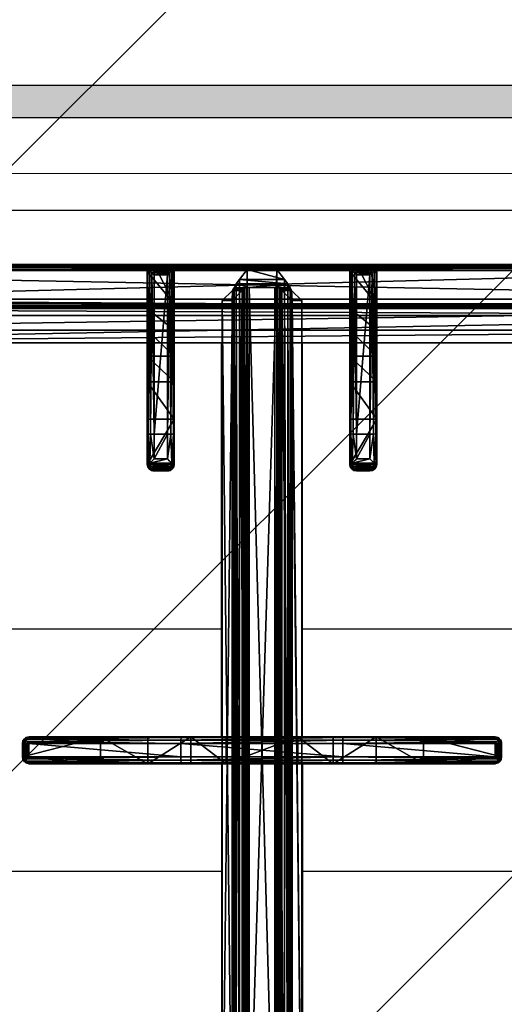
# Model space of a CAD drawing. Header units: millimetres. Extents: x 103872 to 294171, y 5570 to 32737.
# Tile 88 of 117: x 134878 to 135058, y 11759 to 12124. Entities that reach past the tile are written whole.
import ezdxf

# ---------------------------------------------------------------- set-up
doc = ezdxf.new("R2010")
doc.units = ezdxf.units.MM
doc.header["$LTSCALE"] = 2.5
doc.linetypes.add('CONTINUA', pattern=[0])
doc.layers.add('CKD Equipments', color=252, linetype='Continuous', lineweight=0)
doc.layers.add('Dimension', color=40, linetype='Continuous', lineweight=0)
for name, color, linetype in [('IQ_200_3D', 1, 'Continuous'), ('IQ_204_2D', 7, 'CONTINUA'), ('IQ_204_3D', 7, 'Continuous')]:
    doc.layers.add(name, color=color, linetype=linetype)

# ---------------------------------------------------------------- blocks, each defined once
blk = doc.blocks.new('ELECTROLUX-MC7-TOPFYERBRURNERS4')
at = {"layer": 'IQ_200_3D', "color": 8, "invisible_edges": 5}
blk.add_3dface([(800, -80.5, 900), (779.66, -117.26, 900), (779.66, -619.74, 900), (800, -655, 900)], dxfattribs=at)
at = {"layer": 'IQ_204_2D', "color": 8}
for p, q in [((780, -651.5), (780, -85.5)), ((602.5, -279.74), (597.5, -279.74)), ((597.5, -279.74), (597.5, -280.19)), ((602.5, -280.19), (597.5, -280.19)), ((602.5, -280.19), (602.5, -279.74)), ((595, -282.66), (595, -282.24)), ((595, -338.54), (595, -282.66)), ((602.5, -282.09), (597.5, -282.09)), ((597.5, -282.09), (597.5, -338.49)), ((602.5, -338.49), (602.5, -282.09)), ((605, -282.24), (605, -282.66)), ((605, -282.66), (605, -338.54)), ((708.09, -326), (705.96, -326)), ((708.09, -326), (717.24, -326)), ((717.24, -326), (777.53, -326)), ((703.52, -333.5), (703.52, -328.5)), ((703.52, -328.5), (705.63, -328.5)), ((705.63, -328.5), (705.63, -333.5)), ((717.19, -328.5), (707.98, -328.5)), ((707.98, -333.5), (707.98, -328.5)), ((717.19, -328.5), (717.19, -333.5)), ((778, -328.5), (717.19, -328.5)), ((778, -328.5), (778, -333.5)), ((780, -328.5), (780, -333.5)), ((780, -328.5), (780, -333.5)), ((705.63, -333.5), (703.52, -333.5)), ((707.98, -333.5), (717.19, -333.5)), ((717.19, -333.5), (778, -333.5)), ((595, -398.43), (595, -338.54)), ((597.5, -338.49), (597.5, -398.49)), ((602.5, -338.49), (597.5, -338.49)), ((602.5, -398.49), (602.5, -338.49)), ((605, -338.54), (605, -398.43)), ((705.96, -336), (708.09, -336)), ((717.24, -336), (708.09, -336)), ((777.53, -336), (717.24, -336)), ((595, -353.5), (448.98, -353.5)), ((605, -353.5), (751.02, -353.5)), ((595, -383.5), (448.98, -383.5)), ((605, -383.5), (751.02, -383.5)), ((595, -454.31), (595, -398.43)), ((597.5, -398.49), (597.5, -454.88)), ((602.5, -398.49), (597.5, -398.49)), ((602.5, -454.88), (602.5, -398.49)), ((605, -398.43), (605, -454.31)), ((705.96, -401), (708.09, -401)), ((717.24, -401), (708.09, -401)), ((777.53, -401), (717.24, -401)), ((703.52, -403.5), (703.52, -408.5)), ((705.63, -403.5), (703.52, -403.5)), ((705.63, -408.5), (705.63, -403.5)), ((707.98, -403.5), (717.19, -403.5)), ((707.98, -403.5), (707.98, -408.5)), ((717.19, -403.5), (778, -403.5)), ((717.19, -408.5), (717.19, -403.5)), ((778, -408.5), (778, -403.5)), ((780, -408.5), (780, -403.5)), ((780, -408.5), (780, -403.5)), ((703.52, -408.5), (705.63, -408.5)), ((717.19, -408.5), (707.98, -408.5)), ((778, -408.5), (717.19, -408.5)), ((708.09, -411), (705.96, -411)), ((708.09, -411), (717.24, -411)), ((717.24, -411), (777.53, -411)), ((595, -454.73), (595, -454.31)), ((602.5, -454.88), (597.5, -454.88)), ((605, -454.31), (605, -454.73)), ((603.11, -456.68), (596.89, -456.68)), ((602.5, -456.79), (597.5, -456.79)), ((597.5, -456.79), (597.5, -457.24)), ((602.5, -457.24), (597.5, -457.24)), ((602.5, -457.24), (602.5, -456.79))]:
    blk.add_line(p, q, dxfattribs=at)
blk.add_lwpolyline([(751.02, -112.48), (448.98, -112.48), (448.98, -624.52), (751.02, -624.52)], close=True, dxfattribs=at)
for points in [[(555, -353.5), (555, -222.25, -1), (645, -222.25), (645, -353.5)], [(645, -383.5), (645, -512.25, -1), (555, -512.25), (555, -383.5)]]:
    blk.add_lwpolyline(points, format="xyb", dxfattribs=at)
at = {"layer": 'IQ_204_2D', "color": 8, "extrusion": (0, 0, -1)}
for centre, major_axis, ratio, start_param, end_param in [((597.5, -282.24), (0, 2.5), 0.99863, 4.712389, 6.283185), ((597.5, -282.66), (2.5, 0), 0.951091, 3.141593, 4.055957), ((602.5, -282.24), (0, 2.5), 0.99863, 0, 1.570796), ((602.5, -282.66), (-2.5, 0), 0.951091, 2.227228, 3.141593), ((597.5, -338.54), (2.5, 0), 0.02182, 3.141593, 4.712389), ((602.5, -338.54), (2.5, 0), 0.02182, -1.570796, 0), ((597.5, -398.43), (-2.5, 0), 0.02182, 4.712389, 6.283185), ((602.5, -398.43), (-2.5, 0), 0.02182, 3.141593, 4.712389), ((708.09, -403.5), (0, 2.5), 0.84544, -0.894481, 0), ((717.24, -403.5), (0, 2.5), 0.02182, 4.712389, 6.283185), ((777.53, -403.5), (0, 2.5), 0.948965, 0, 0.895145), ((708.09, -403.5), (1.92, 1.92), 0.8391, 4.014257, 4.690572), ((708.09, -403.5), (-2.5, 2.5), 0.02182, 4.734206, 5.410521), ((708.09, -408.5), (-1.92, 1.92), 0.8391, 4.734206, 5.410521), ((708.09, -408.5), (2.5, 2.5), 0.02182, 4.014257, 4.690572), ((717.24, -408.5), (0, 2.5), 0.02182, 3.141593, 4.712389), ((708.09, -408.5), (0, 2.5), 0.84544, 3.141593, 4.036074), ((777.53, -408.5), (0, 2.5), 0.948965, 2.246448, 3.141593), ((597.5, -454.31), (2.5, 0), 0.951091, 2.227228, 3.141593), ((597.5, -454.73), (0, 2.5), 0.99863, 3.141593, 4.712389), ((602.5, -454.73), (0, 2.5), 0.99863, 1.570796, 3.141593), ((602.5, -454.31), (-2.5, 0), 0.951091, 3.141593, 4.055957), ((597.5, -453.34), (0, 3.44), 0.725954, 3.141593, 3.386992), ((602.5, -453.34), (0, 3.44), 0.725954, 2.896194, 3.141593)]:
    blk.add_ellipse(centre, major_axis=major_axis, ratio=ratio, start_param=start_param, end_param=end_param, dxfattribs=at)
at = {"layer": 'IQ_204_2D', "color": 8}
for centre, major_axis, ratio, start_param, end_param in [((708.09, -328.5), (1.92, 1.92), 0.8391, 1.592613, 2.268928), ((708.09, -328.5), (0, 2.5), 0.84544, 0, 0.894481), ((708.09, -328.5), (-2.5, 2.5), 0.02182, 0.872665, 1.54898), ((717.24, -328.5), (0, 2.5), 0.02182, 0, 1.570796), ((777.53, -328.5), (0, 2.5), 0.948965, -0.895145, 0), ((708.09, -333.5), (-1.92, 1.92), 0.8391, 0.872665, 1.54898), ((708.09, -333.5), (2.5, 2.5), 0.02182, 1.592613, 2.268928), ((708.09, -333.5), (0, 2.5), 0.84544, 2.247111, 3.141593), ((717.24, -333.5), (0, 2.5), 0.02182, 1.570796, 3.141593), ((777.53, -333.5), (0, 2.5), 0.948965, 3.141593, 4.036737)]:
    blk.add_ellipse(centre, major_axis=major_axis, ratio=ratio, start_param=start_param, end_param=end_param, dxfattribs=at)
for points, knots in [([(597.5, -280.19), (597.36, -280.19), (597.21, -280.21), (596.91, -280.28), (596.75, -280.33), (596.38, -280.49), (596.17, -280.62), (595.97, -280.77)], [0, 0, 0, 0, 0.576945, 0.576945, 1.153889, 1.153889, 2.012527, 2.012527, 2.012527, 2.012527]), ([(595.97, -280.77), (596.08, -280.86), (596.19, -280.96), (596.41, -281.14), (596.52, -281.23), (596.74, -281.42), (596.85, -281.52), (597.06, -281.7), (597.16, -281.8), (597.3, -281.92), (597.35, -281.96), (597.41, -282.01), (597.43, -282.03), (597.45, -282.05), (597.46, -282.06), (597.48, -282.08), (597.48, -282.08), (597.49, -282.08), (597.49, -282.09), (597.49, -282.09), (597.49, -282.09), (597.5, -282.09), (597.5, -282.09), (597.5, -282.09), (597.5, -282.09), (597.5, -282.09), (597.5, -282.09), (597.5, -282.09)], [5.918216, 5.918216, 5.918216, 5.918216, 6.381677, 6.381677, 6.833246, 6.833246, 7.284815, 7.284815, 7.736384, 7.736384, 7.962168, 7.962168, 8.07506, 8.07506, 8.131506, 8.131506, 8.159729, 8.159729, 8.173841, 8.173841, 8.180897, 8.180897, 8.184425, 8.184425, 8.186189, 8.186189, 8.187953, 8.187953, 8.187953, 8.187953]), ([(604.03, -280.77), (603.83, -280.62), (603.62, -280.49), (603.25, -280.33), (603.09, -280.28), (602.79, -280.21), (602.64, -280.19), (602.5, -280.19)], [11.914764, 11.914764, 11.914764, 11.914764, 12.773402, 12.773402, 13.350347, 13.350347, 13.927292, 13.927292, 13.927292, 13.927292]), ([(602.5, -282.09), (602.5, -282.09), (602.5, -282.09), (602.5, -282.09), (602.5, -282.09), (602.5, -282.09), (602.5, -282.09), (602.51, -282.09), (602.51, -282.09), (602.51, -282.09), (602.51, -282.08), (602.52, -282.08), (602.52, -282.08), (602.54, -282.06), (602.55, -282.05), (602.57, -282.03), (602.59, -282.01), (602.65, -281.96), (602.7, -281.92), (602.84, -281.8), (602.94, -281.7), (603.15, -281.52), (603.26, -281.42), (603.48, -281.23), (603.59, -281.14), (603.81, -280.96), (603.92, -280.86), (604.03, -280.77)], [8.188469, 8.188469, 8.188469, 8.188469, 8.190233, 8.190233, 8.191997, 8.191997, 8.195525, 8.195525, 8.202581, 8.202581, 8.216692, 8.216692, 8.244915, 8.244915, 8.301361, 8.301361, 8.414254, 8.414254, 8.640038, 8.640038, 9.091607, 9.091607, 9.543176, 9.543176, 9.994745, 9.994745, 10.458205, 10.458205, 10.458205, 10.458205]), ([(705.96, -326), (705.81, -326), (705.65, -326.01), (705.34, -326.08), (705.18, -326.13), (704.88, -326.25), (704.74, -326.33), (704.47, -326.52), (704.35, -326.62), (704.13, -326.84), (704.03, -326.97), (703.85, -327.24), (703.77, -327.39), (703.65, -327.7), (703.6, -327.86), (703.54, -328.18), (703.52, -328.34), (703.52, -328.5)], [3.776921, 3.776921, 3.776921, 3.776921, 4.248957, 4.248957, 4.720993, 4.720993, 5.193029, 5.193029, 5.665065, 5.665065, 6.135831, 6.135831, 6.606596, 6.606596, 7.077361, 7.077361, 7.548126, 7.548126, 7.548126, 7.548126]), ([(779.38, -326.94), (779.21, -327.14), (779.01, -327.37), (778.67, -327.75), (778.53, -327.9), (778.26, -328.21), (778.13, -328.36), (778, -328.5)], [11.858599, 11.858599, 11.858599, 11.858599, 12.773425, 12.773425, 13.35037, 13.35037, 13.927314, 13.927314, 13.927314, 13.927314]), ([(780, -328.5), (779.99, -328.36), (779.97, -328.21), (779.91, -327.9), (779.86, -327.75), (779.69, -327.37), (779.55, -327.14), (779.38, -326.94)], [0, 0, 0, 0, 0.576945, 0.576945, 1.153889, 1.153889, 2.068716, 2.068716, 2.068716, 2.068716]), ([(703.52, -333.5), (703.52, -333.66), (703.54, -333.82), (703.6, -334.14), (703.65, -334.3), (703.77, -334.61), (703.85, -334.76), (704.03, -335.03), (704.13, -335.16), (704.35, -335.38), (704.47, -335.48), (704.74, -335.67), (704.88, -335.75), (705.18, -335.87), (705.34, -335.92), (705.65, -335.98), (705.81, -336), (705.96, -336)], [15.096253, 15.096253, 15.096253, 15.096253, 15.567018, 15.567018, 16.037783, 16.037783, 16.508548, 16.508548, 16.979314, 16.979314, 17.45135, 17.45135, 17.923386, 17.923386, 18.395422, 18.395422, 18.867458, 18.867458, 18.867458, 18.867458]), ([(778, -333.5), (778.13, -333.64), (778.26, -333.79), (778.53, -334.09), (778.67, -334.25), (779.01, -334.63), (779.21, -334.86), (779.38, -335.06)], [0, 0, 0, 0, 0.576945, 0.576945, 1.153889, 1.153889, 2.068716, 2.068716, 2.068716, 2.068716]), ([(779.38, -335.06), (779.55, -334.86), (779.69, -334.63), (779.86, -334.25), (779.91, -334.09), (779.97, -333.79), (779.99, -333.64), (780, -333.5)], [11.858599, 11.858599, 11.858599, 11.858599, 12.773425, 12.773425, 13.35037, 13.35037, 13.927314, 13.927314, 13.927314, 13.927314]), ([(703.52, -403.5), (703.52, -403.34), (703.54, -403.18), (703.6, -402.86), (703.65, -402.7), (703.77, -402.39), (703.85, -402.24), (704.03, -401.97), (704.13, -401.84), (704.35, -401.62), (704.47, -401.52), (704.74, -401.33), (704.88, -401.25), (705.18, -401.13), (705.34, -401.08), (705.65, -401.02), (705.81, -401), (705.96, -401)], [15.096253, 15.096253, 15.096253, 15.096253, 15.567018, 15.567018, 16.037783, 16.037783, 16.508548, 16.508548, 16.979314, 16.979314, 17.45135, 17.45135, 17.923386, 17.923386, 18.395422, 18.395422, 18.867458, 18.867458, 18.867458, 18.867458]), ([(778, -403.5), (778.13, -403.36), (778.26, -403.21), (778.53, -402.91), (778.67, -402.75), (779.01, -402.37), (779.21, -402.14), (779.38, -401.94)], [0, 0, 0, 0, 0.576945, 0.576945, 1.153889, 1.153889, 2.068716, 2.068716, 2.068716, 2.068716]), ([(779.38, -401.94), (779.55, -402.14), (779.69, -402.37), (779.86, -402.75), (779.91, -402.91), (779.97, -403.21), (779.99, -403.36), (780, -403.5)], [11.858599, 11.858599, 11.858599, 11.858599, 12.773425, 12.773425, 13.35037, 13.35037, 13.927314, 13.927314, 13.927314, 13.927314]), ([(705.96, -411), (705.81, -411), (705.65, -410.99), (705.34, -410.92), (705.18, -410.87), (704.88, -410.75), (704.74, -410.67), (704.47, -410.48), (704.35, -410.38), (704.13, -410.16), (704.03, -410.03), (703.85, -409.76), (703.77, -409.61), (703.65, -409.3), (703.6, -409.14), (703.54, -408.82), (703.52, -408.66), (703.52, -408.5)], [3.776921, 3.776921, 3.776921, 3.776921, 4.248957, 4.248957, 4.720993, 4.720993, 5.193029, 5.193029, 5.665065, 5.665065, 6.135831, 6.135831, 6.606596, 6.606596, 7.077361, 7.077361, 7.548126, 7.548126, 7.548126, 7.548126]), ([(779.38, -410.06), (779.21, -409.86), (779.01, -409.63), (778.67, -409.25), (778.53, -409.09), (778.26, -408.79), (778.13, -408.64), (778, -408.5)], [11.858599, 11.858599, 11.858599, 11.858599, 12.773425, 12.773425, 13.35037, 13.35037, 13.927314, 13.927314, 13.927314, 13.927314]), ([(780, -408.5), (779.99, -408.64), (779.97, -408.79), (779.91, -409.09), (779.86, -409.25), (779.69, -409.63), (779.55, -409.86), (779.38, -410.06)], [0, 0, 0, 0, 0.576945, 0.576945, 1.153889, 1.153889, 2.068716, 2.068716, 2.068716, 2.068716]), ([(597.5, -454.88), (597.5, -454.88), (597.5, -454.88), (597.5, -454.88), (597.5, -454.88), (597.5, -454.88), (597.5, -454.88), (597.49, -454.88), (597.49, -454.88), (597.49, -454.88), (597.49, -454.89), (597.48, -454.89), (597.48, -454.9), (597.46, -454.91), (597.45, -454.92), (597.43, -454.94), (597.41, -454.96), (597.35, -455.01), (597.3, -455.05), (597.16, -455.18), (597.06, -455.27), (596.85, -455.45), (596.74, -455.55), (596.52, -455.74), (596.41, -455.84), (596.19, -456.02), (596.08, -456.11), (595.97, -456.2)], [8.187953, 8.187953, 8.187953, 8.187953, 8.189716, 8.189716, 8.19148, 8.19148, 8.195008, 8.195008, 8.202064, 8.202064, 8.216176, 8.216176, 8.244399, 8.244399, 8.300845, 8.300845, 8.413737, 8.413737, 8.639521, 8.639521, 9.09109, 9.09109, 9.542659, 9.542659, 9.994228, 9.994228, 10.457689, 10.457689, 10.457689, 10.457689]), ([(595.97, -456.2), (596.17, -456.35), (596.38, -456.48), (596.7, -456.62), (596.8, -456.65), (596.89, -456.68)], [11.914787, 11.914787, 11.914787, 11.914787, 12.773425, 12.773425, 13.14212, 13.14212, 13.14212, 13.14212]), ([(604.03, -456.2), (603.92, -456.11), (603.81, -456.02), (603.59, -455.84), (603.48, -455.74), (603.26, -455.55), (603.15, -455.45), (602.94, -455.27), (602.84, -455.18), (602.7, -455.05), (602.65, -455.01), (602.59, -454.96), (602.57, -454.94), (602.55, -454.92), (602.54, -454.91), (602.52, -454.9), (602.52, -454.89), (602.51, -454.89), (602.51, -454.88), (602.51, -454.88), (602.51, -454.88), (602.5, -454.88), (602.5, -454.88), (602.5, -454.88), (602.5, -454.88), (602.5, -454.88), (602.5, -454.88), (602.5, -454.88)], [5.918733, 5.918733, 5.918733, 5.918733, 6.382193, 6.382193, 6.833762, 6.833762, 7.285331, 7.285331, 7.7369, 7.7369, 7.962685, 7.962685, 8.075577, 8.075577, 8.132023, 8.132023, 8.160246, 8.160246, 8.174358, 8.174358, 8.181413, 8.181413, 8.184941, 8.184941, 8.186705, 8.186705, 8.188469, 8.188469, 8.188469, 8.188469]), ([(603.11, -456.68), (603.2, -456.65), (603.3, -456.62), (603.62, -456.48), (603.83, -456.35), (604.03, -456.2)], [0.785194, 0.785194, 0.785194, 0.785194, 1.153889, 1.153889, 2.012527, 2.012527, 2.012527, 2.012527])]:
    blk.add_open_spline(points, degree=3, knots=knots, dxfattribs=at)
at = {"layer": 'IQ_204_3D', "color": 8}
mesh = blk.add_polyface(dxfattribs=at)
corners = [(779.78, -85.71, 904.1), (780, -85.5, 900), (779.52, -84.72, 904.14), (779.73, -84.5, 900), (778, -83.5, 900), (778.78, -83.98, 904.14), (779, -83.77, 900), (777.79, -83.72, 904.1), (779.48, -85.71, 905.06), (779.29, -84.85, 905), (778.65, -85.21, 905.73), (778.76, -85.71, 905.75), (778.65, -84.21, 905), (777.79, -84.02, 905.06), (778.29, -84.85, 905.73), (777.79, -84.74, 905.75), (777.79, -85.71, 906), (422.21, -85.71, 906), (422.21, -84.74, 905.75), (422.21, -84.02, 905.06), (422.21, -83.72, 904.1), (422, -83.5, 900), (765.45, -638.95, 900), (422, -653.5, 900), (434.55, -638.95, 900), (765.45, -98.05, 900), (780, -651.5, 900), (434.55, -98.05, 900), (420, -85.5, 900), (421, -83.77, 900), (779.73, -652.5, 900), (779, -653.23, 900), (778, -653.5, 900), (420, -651.5, 900), (420.27, -652.5, 900), (421, -653.23, 900), (420.27, -84.5, 900), (421.22, -83.98, 904.14), (420.48, -84.72, 904.14), (420.22, -85.71, 904.1), (421.35, -84.21, 905), (421.71, -84.85, 905.73), (420.71, -84.85, 905), (420.52, -85.71, 905.06), (421.35, -85.21, 905.73), (421.24, -85.71, 905.75), (422.21, -651.29, 906), (421.24, -651.29, 905.75), (420.52, -651.29, 905.06), (420.22, -651.29, 904.1), (420.48, -652.28, 904.14), (421.22, -653.02, 904.14), (422.21, -653.28, 904.1), (420.71, -652.15, 905), (421.35, -651.79, 905.73), (421.35, -652.79, 905), (422.21, -652.98, 905.06), (421.71, -652.15, 905.73), (422.21, -652.26, 905.75), (435.55, -637.95, 899.73), (435.55, -99.05, 899.73), (436.28, -99.78, 899), (436.28, -637.22, 899), (438.88, -634.62, 902.5), (438.88, -102.38, 902.5), (436.31, -637.19, 905.06), (436.31, -99.81, 905.06), (432.81, -96.31, 906), (432.81, -640.69, 906), (448.98, -624.52, 885), (448.98, -112.48, 885), (444.36, -107.86, 885), (444.36, -629.14, 885), (777.79, -653.28, 904.1), (777.79, -652.98, 905.06), (777.79, -651.29, 906), (777.79, -652.26, 905.75), (763.72, -637.22, 899), (764.45, -637.95, 899.73), (764.45, -99.05, 899.73), (763.72, -99.78, 899), (767.19, -640.69, 906), (767.19, -96.31, 906), (778.78, -653.02, 904.14), (779.52, -652.28, 904.14), (779.78, -651.29, 904.1), (778.65, -652.79, 905), (778.29, -652.15, 905.73), (779.29, -652.15, 905), (779.48, -651.29, 905.06), (778.65, -651.79, 905.73), (778.76, -651.29, 905.75), (761.12, -634.62, 902.5), (751.02, -624.52, 885), (763.69, -637.19, 905.06), (755.64, -629.14, 885), (755.64, -107.86, 885), (751.02, -112.48, 885), (761.12, -102.38, 902.5), (763.69, -99.81, 905.06)]
mesh.append_faces([[corners[k] for k in face] for face in [(16, 10, 14), (17, 41, 44), (46, 54, 57), (75, 87, 90)]], dxfattribs={"color": 8})
mesh.append_faces([[corners[k] for k in face] for face in [(4, 5, 6), (8, 10, 11), (16, 11, 10), (15, 16, 14), (7, 19, 13), (13, 18, 15), (28, 38, 36), (19, 41, 18), (17, 18, 41), (45, 17, 44), (39, 48, 43), (43, 47, 45), (23, 51, 35), (48, 54, 47), (46, 47, 54), (58, 46, 57), (52, 74, 56), (76, 56, 74), (26, 84, 30), (74, 87, 76), (85, 88, 84), (88, 87, 86), (75, 76, 87), (91, 75, 90), (85, 8, 89), (11, 89, 8)]], dxfattribs={"vtx0": -1, "color": 8})
mesh.append_faces([[corners[k] for k in face] for face in [(16, 15, 17), (22, 23, 24), (25, 26, 22), (27, 21, 25), (21, 28, 29), (6, 1, 4), (4, 25, 21), (24, 28, 27), (35, 33, 23), (26, 25, 1), (23, 22, 32), (17, 45, 46), (75, 81, 46), (81, 16, 82), (46, 67, 17), (17, 82, 16), (93, 72, 69), (72, 93, 95), (70, 71, 97), (97, 95, 93)]], dxfattribs={"vtx0": -1, "vtx1": -1, "color": 8})
mesh.append_faces([[corners[k] for k in face] for face in [(21, 27, 28), (4, 1, 25), (26, 32, 22), (24, 23, 33)]], dxfattribs={"vtx0": -1, "vtx1": -1, "vtx2": -1, "color": 8})
mesh.append_faces([[corners[k] for k in face] for face in [(17, 15, 18), (24, 33, 28), (46, 45, 47), (75, 58, 76), (16, 91, 11)]], dxfattribs={"vtx0": -1, "vtx2": -1, "color": 8})
mesh.append_faces([[corners[k] for k in face] for face in [(0, 1, 2), (5, 2, 6), (8, 0, 9), (5, 12, 2), (5, 7, 12), (12, 13, 14), (12, 14, 9), (2, 9, 0), (10, 9, 14), (19, 18, 13), (4, 21, 7), (30, 31, 26), (34, 33, 35), (20, 21, 37), (38, 37, 36), (19, 20, 40), (38, 42, 37), (38, 39, 42), (42, 43, 44), (42, 44, 40), (37, 40, 20), (41, 40, 44), (48, 47, 43), (28, 33, 39), (49, 33, 50), (51, 50, 35), (48, 49, 53), (51, 55, 50), (51, 52, 55), (55, 56, 57), (55, 57, 53), (50, 53, 49), (54, 53, 57), (24, 27, 59), (61, 62, 60), (63, 64, 65), (67, 68, 66), (69, 70, 63), (61, 71, 62), (73, 74, 52), (58, 56, 76), (32, 73, 23), (62, 77, 59), (22, 24, 78), (27, 25, 60), (80, 61, 79), (73, 32, 83), (84, 83, 30), (74, 73, 86), (88, 89, 90), (88, 86, 84), (83, 84, 86), (92, 93, 63), (68, 81, 65), (92, 63, 94), (72, 95, 62), (95, 96, 77), (98, 97, 92), (81, 82, 94), (98, 92, 99), (77, 80, 78), (25, 22, 79), (0, 8, 85), (91, 89, 11), (80, 96, 61), (70, 97, 64), (64, 98, 66), (82, 67, 99), (1, 0, 26)]], dxfattribs={"vtx1": -1, "color": 8})
mesh.append_faces([[corners[k] for k in face] for face in [(31, 32, 26), (75, 46, 58), (75, 16, 81), (81, 68, 46), (68, 67, 46), (67, 82, 17), (70, 69, 71), (72, 71, 69), (71, 96, 97), (96, 95, 97), (16, 75, 91)]], dxfattribs={"vtx1": -1, "vtx2": -1, "color": 8})
mesh.append_faces([[corners[k] for k in face] for face in [(1, 3, 2), (4, 7, 5), (2, 3, 6), (8, 9, 10), (7, 13, 12), (12, 9, 2), (13, 15, 14), (7, 20, 19), (21, 20, 7), (6, 3, 1), (28, 36, 29), (21, 29, 37), (28, 39, 38), (37, 29, 36), (19, 40, 41), (39, 43, 42), (42, 40, 37), (43, 45, 44), (39, 49, 48), (33, 49, 39), (33, 34, 50), (23, 52, 51), (50, 34, 35), (48, 53, 54), (52, 56, 55), (55, 53, 50), (56, 58, 57), (27, 60, 59), (62, 59, 60), (64, 66, 65), (68, 65, 66), (70, 64, 63), (71, 72, 62), (73, 52, 23), (77, 78, 59), (24, 59, 78), (25, 79, 60), (61, 60, 79), (32, 31, 83), (26, 85, 84), (83, 31, 30), (74, 86, 87), (73, 83, 86), (85, 89, 88), (88, 90, 87), (89, 91, 90), (93, 69, 63), (81, 94, 65), (63, 65, 94), (95, 77, 62), (96, 80, 77), (97, 93, 92), (82, 99, 94), (92, 94, 99), (80, 79, 78), (22, 78, 79), (96, 71, 61), (97, 98, 64), (98, 99, 66), (67, 66, 99), (0, 85, 26)]], dxfattribs={"vtx2": -1, "color": 8})
mesh = blk.add_polyface(dxfattribs=at)
corners = [(595, -454.73, 922), (595.33, -455.98, 922), (595, -454.31, 930.01), (596.25, -456.9, 922), (595.97, -456.2, 931.91), (596.89, -456.68, 931.13), (597.5, -456.79, 930.59), (597.35, -456.78, 930.62), (597.5, -457.24, 922), (597.19, -456.76, 930.72), (595.26, -455.36, 931.06), (602.5, -456.79, 930.59), (602.5, -457.24, 922), (595, -428.3, 922), (605, -428.3, 922), (604.67, -455.98, 922), (603.75, -456.9, 922), (605, -454.73, 922), (595, -398.43, 932.5), (595, -338.54, 932.5), (595, -326.18, 919.39), (595, -308.67, 922), (595, -282.24, 922), (595, -282.66, 930.01), (595, -342.16, 911.79), (595, -394.81, 911.79), (595, -355.23, 899.85), (595, -381.74, 899.85), (595, -410.79, 919.39), (596.72, -280.35, 931.28), (596.25, -280.07, 922), (595.97, -280.77, 931.91), (597.5, -280.19, 930.59), (597.5, -279.74, 922), (595.33, -280.99, 922), (595.26, -281.61, 931.06), (595.33, -338.51, 933.75), (596.25, -338.49, 934.67), (596.79, -281.47, 932.35), (597.49, -282.09, 932.48), (597.5, -338.49, 935), (597.47, -282.07, 932.48), (597.43, -282.03, 932.48), (597.35, -281.97, 932.47), (597.18, -281.81, 932.45), (602.5, -279.74, 922), (605, -308.67, 922), (605, -282.24, 922), (604.67, -280.99, 922), (603.75, -280.07, 922), (595.33, -398.46, 933.75), (597.5, -398.49, 935), (596.25, -398.48, 934.67), (596.79, -455.5, 932.35), (597.18, -455.16, 932.45), (597.35, -455.01, 932.47), (597.43, -454.94, 932.48), (597.47, -454.9, 932.48), (597.5, -454.88, 932.48), (602.51, -282.09, 932.48), (602.5, -338.49, 935), (602.5, -398.49, 935), (602.51, -454.88, 932.48), (604.03, -456.2, 931.91), (603.11, -456.68, 931.13), (603.21, -455.5, 932.35), (602.82, -455.16, 932.45), (602.65, -455.01, 932.47), (602.57, -454.94, 932.48), (602.53, -454.91, 932.48), (602.65, -456.78, 930.62), (602.81, -456.76, 930.72), (604.74, -455.36, 931.06), (605, -454.31, 930.01), (604.67, -398.46, 933.75), (605, -398.43, 932.5), (603.75, -398.48, 934.67), (605, -394.81, 911.79), (605, -326.18, 919.39), (605, -410.79, 919.39), (605, -342.16, 911.79), (605, -355.23, 899.85), (605, -381.74, 899.85), (605, -338.54, 932.5), (605, -282.66, 930.01), (604.03, -280.77, 931.91), (603.28, -280.35, 931.28), (602.5, -280.19, 930.59), (604.74, -281.61, 931.06), (604.67, -338.51, 933.75), (603.21, -281.47, 932.35), (603.75, -338.49, 934.67), (602.82, -281.81, 932.45), (602.65, -281.97, 932.47), (602.57, -282.03, 932.48), (602.53, -282.07, 932.48)]
mesh.append_faces([[corners[k] for k in face] for face in [(3, 4, 1), (4, 3, 5), (4, 10, 1), (29, 30, 31), (32, 33, 29), (33, 30, 29), (30, 34, 31), (31, 34, 35), (35, 36, 31), (31, 37, 38), (53, 52, 4), (4, 50, 10), (64, 16, 63), (72, 63, 15), (15, 63, 16), (72, 74, 63), (63, 76, 65), (49, 85, 48), (85, 49, 86), (87, 86, 45), (45, 86, 49), (85, 88, 48), (90, 91, 85), (85, 89, 88)]], dxfattribs={"color": 8})
mesh.append_faces([[corners[k] for k in face] for face in [(8, 5, 3), (22, 35, 34), (36, 37, 31), (52, 50, 4), (5, 63, 4), (17, 72, 15), (74, 76, 63), (91, 89, 85)]], dxfattribs={"vtx0": -1, "color": 8})
mesh.append_faces([[corners[k] for k in face] for face in [(6, 8, 11), (3, 0, 8), (8, 14, 12), (17, 12, 14), (19, 20, 18), (20, 19, 21), (23, 21, 19), (24, 25, 20), (13, 18, 28), (45, 46, 33), (46, 45, 47), (49, 47, 45), (18, 50, 19), (37, 36, 52), (64, 9, 71), (73, 14, 75), (77, 78, 79), (78, 77, 80), (82, 80, 77), (46, 83, 78), (83, 89, 75), (76, 74, 91), (43, 93, 44)]], dxfattribs={"vtx0": -1, "vtx1": -1, "color": 8})
mesh.append_faces([[corners[k] for k in face] for face in [(20, 28, 18), (39, 41, 40), (41, 42, 40), (42, 43, 40), (55, 56, 51), (56, 57, 51), (57, 58, 51), (39, 40, 59), (40, 60, 59), (51, 58, 61), (58, 62, 61), (68, 56, 67), (56, 68, 57), (62, 57, 69), (57, 62, 58), (69, 57, 68), (56, 55, 67), (11, 71, 9), (62, 69, 61), (69, 68, 61), (68, 67, 61), (75, 79, 78), (93, 94, 60), (94, 95, 60), (95, 59, 60), (93, 43, 94), (41, 95, 42), (95, 41, 59), (39, 59, 41), (95, 94, 42), (42, 94, 43)]], dxfattribs={"vtx0": -1, "vtx1": -1, "vtx2": -1, "color": 8})
mesh.append_faces([[corners[k] for k in face] for face in [(19, 36, 35), (40, 38, 37), (19, 50, 36), (51, 37, 52), (52, 36, 50), (18, 10, 50), (51, 61, 60), (75, 74, 72), (61, 65, 76), (83, 88, 89), (75, 89, 74), (60, 76, 91), (91, 74, 89)]], dxfattribs={"vtx0": -1, "vtx2": -1, "color": 8})
mesh.append_faces([[corners[k] for k in face] for face in [(0, 1, 2), (9, 5, 8), (10, 2, 1), (15, 16, 17), (0, 2, 13), (22, 21, 23), (26, 27, 24), (23, 35, 22), (23, 19, 35), (44, 38, 40), (34, 30, 22), (48, 47, 49), (2, 10, 18), (54, 55, 51), (63, 65, 4), (66, 54, 65), (66, 67, 54), (53, 4, 65), (5, 9, 64), (7, 6, 9), (70, 71, 11), (71, 12, 64), (71, 70, 12), (73, 75, 72), (66, 65, 61), (17, 14, 73), (81, 80, 82), (47, 84, 46), (47, 48, 84), (88, 84, 48), (84, 88, 83), (92, 93, 60), (32, 29, 87), (31, 85, 29), (85, 31, 90), (92, 90, 44), (86, 87, 29), (33, 32, 45), (21, 46, 20), (81, 26, 80), (24, 20, 80), (81, 82, 26), (27, 82, 25), (14, 13, 79), (28, 25, 79)]], dxfattribs={"vtx1": -1, "color": 8})
mesh.append_faces([[corners[k] for k in face] for face in [(6, 7, 8), (8, 12, 11), (0, 13, 8), (13, 14, 8), (16, 12, 17), (2, 18, 13), (27, 25, 24), (25, 28, 20), (30, 33, 22), (46, 21, 33), (21, 22, 33), (51, 40, 37), (52, 53, 51), (40, 51, 60), (55, 54, 67), (6, 11, 9), (70, 11, 12), (84, 83, 46), (83, 75, 78), (14, 79, 75), (91, 90, 60), (60, 61, 76)]], dxfattribs={"vtx1": -1, "vtx2": -1, "color": 8})
mesh.append_faces([[corners[k] for k in face] for face in [(7, 9, 8), (3, 1, 0), (43, 44, 40), (53, 54, 51), (5, 64, 63), (54, 53, 65), (12, 16, 64), (17, 73, 72), (67, 66, 61), (90, 92, 60), (31, 38, 90), (93, 92, 44), (85, 86, 29), (90, 38, 44), (32, 87, 45), (46, 78, 20), (26, 24, 80), (20, 78, 80), (82, 27, 26), (82, 77, 25), (13, 28, 79), (25, 77, 79)]], dxfattribs={"vtx2": -1, "color": 8})
mesh = blk.add_polyface(dxfattribs=at)
corners = [(707.98, -333.5, 934.6), (706.44, -326.93, 933.98), (706.44, -335.06, 933.98), (707.98, -328.5, 934.6), (705.63, -328.5, 932.53), (705.63, -333.5, 932.53), (703.71, -334.46, 920.55), (703.52, -333.5, 920.59), (704.24, -335.27, 920.43), (707.18, -335.75, 933.14), (705.96, -336, 920), (708.09, -336, 932.1), (705.03, -335.81, 920.24), (703.52, -328.5, 920.59), (703.71, -327.54, 920.55), (707.18, -326.25, 933.14), (704.24, -326.73, 920.43), (705.03, -326.19, 920.24), (705.96, -326, 920), (708.09, -326, 932.1), (717.24, -336, 932.5), (722.73, -336, 912.68), (775.79, -336, 932.5), (746.02, -336, 885), (763.72, -336, 899), (736.51, -336, 900.63), (755.64, -336, 885), (764.17, -336, 899.53), (764.77, -336, 899.88), (777.5, -336, 900), (765.45, -336, 900), (722.73, -326, 912.68), (746.02, -326, 885), (736.51, -326, 900.63), (717.24, -326, 932.5), (777.5, -326, 900), (765.45, -326, 900), (775.79, -326, 932.5), (764.77, -326, 899.88), (764.17, -326, 899.53), (755.64, -326, 885), (763.72, -326, 899), (778.27, -328.5, 933.1), (780, -328.5, 900), (778.1, -327.7, 933.81), (778.75, -326.33, 900), (777.64, -326.94, 934.45), (779.66, -327.25, 900), (776.82, -326.25, 933.58), (780, -333.5, 900), (778.27, -333.5, 933.1), (779.66, -334.75, 900), (778.75, -335.66, 900), (717.19, -327.25, 934.67), (717.19, -328.5, 935), (717.21, -326.33, 933.75), (776.98, -327.7, 934.87), (776.27, -328.5, 935), (717.19, -333.5, 935), (776.27, -333.5, 935), (777.64, -335.06, 934.45), (776.98, -334.3, 934.87), (778.1, -334.3, 933.81), (776.82, -335.75, 933.58), (717.21, -335.66, 933.75), (717.19, -334.75, 934.67)]
mesh.append_faces([[corners[k] for k in face] for face in [(5, 6, 2), (5, 7, 6), (6, 8, 2), (13, 4, 14), (16, 14, 1), (1, 14, 4), (42, 43, 44), (45, 46, 47), (46, 45, 48), (46, 44, 47), (44, 43, 47), (1, 55, 15), (48, 55, 46), (46, 53, 56), (57, 56, 54), (50, 62, 49), (49, 62, 51), (63, 52, 60), (52, 51, 60), (60, 51, 62), (61, 65, 60), (59, 58, 61), (60, 64, 63), (9, 64, 2)]], dxfattribs={"color": 8})
mesh.append_faces([[corners[k] for k in face] for face in [(0, 1, 2), (15, 16, 1), (16, 15, 17), (19, 17, 15), (32, 25, 33), (35, 48, 45), (35, 30, 36), (3, 53, 1), (53, 55, 1), (55, 53, 46), (58, 65, 61), (65, 64, 60), (64, 65, 2), (65, 0, 2)]], dxfattribs={"vtx0": -1, "color": 8})
mesh.append_faces([[corners[k] for k in face] for face in [(20, 21, 22), (23, 24, 25), (25, 22, 21), (30, 22, 28), (12, 17, 10), (17, 12, 16), (6, 14, 8), (8, 16, 12), (18, 34, 31), (37, 31, 34), (51, 29, 49), (49, 30, 43)]], dxfattribs={"vtx0": -1, "vtx1": -1, "color": 8})
mesh.append_faces([[corners[k] for k in face] for face in [(25, 28, 22), (37, 38, 33), (35, 43, 30)]], dxfattribs={"vtx0": -1, "vtx1": -1, "vtx2": -1, "color": 8})
mesh.append_faces([[corners[k] for k in face] for face in [(37, 33, 31), (33, 39, 41), (34, 15, 55), (34, 55, 48), (58, 54, 3), (54, 58, 59), (20, 63, 64), (20, 64, 9)]], dxfattribs={"vtx0": -1, "vtx2": -1, "color": 8})
mesh.append_faces([[corners[k] for k in face] for face in [(1, 4, 2), (2, 8, 9), (10, 11, 12), (12, 9, 8), (4, 13, 5), (18, 17, 19), (11, 10, 20), (29, 22, 30), (7, 13, 6), (10, 18, 21), (25, 21, 33), (19, 34, 18), (35, 36, 37), (40, 32, 41), (37, 48, 35), (43, 42, 49), (45, 47, 35), (19, 15, 34), (37, 34, 48), (0, 58, 3), (57, 54, 59), (42, 44, 50), (46, 60, 44), (60, 46, 61), (59, 61, 57), (62, 50, 44), (22, 29, 63), (22, 63, 20), (11, 20, 9), (26, 23, 40), (24, 26, 41), (36, 30, 38), (24, 41, 27), (39, 38, 27)]], dxfattribs={"vtx1": -1, "color": 8})
mesh.append_faces([[corners[k] for k in face] for face in [(10, 21, 20), (24, 27, 25), (27, 28, 25), (13, 14, 6), (14, 16, 8), (36, 38, 37), (38, 39, 33), (32, 33, 41), (47, 43, 35), (29, 30, 49), (3, 54, 53), (58, 0, 65)]], dxfattribs={"vtx1": -1, "vtx2": -1, "color": 8})
mesh.append_faces([[corners[k] for k in face] for face in [(0, 3, 1), (4, 5, 2), (11, 9, 12), (13, 7, 5), (23, 26, 24), (17, 18, 10), (18, 31, 21), (32, 23, 25), (21, 31, 33), (42, 50, 49), (51, 52, 29), (54, 56, 53), (46, 56, 61), (60, 62, 44), (61, 56, 57), (29, 52, 63), (23, 32, 40), (26, 40, 41), (30, 28, 38), (41, 39, 27), (38, 28, 27)]], dxfattribs={"vtx2": -1, "color": 8})
mesh = blk.add_polyface(dxfattribs=at)
corners = [(433.32, -379.61, 880), (766.68, -379.61, 880), (433.32, -383.23, 880), (766.68, -383.23, 880), (433.32, -353.77, 880), (766.68, -353.77, 880), (433.32, -357.39, 880), (766.68, -357.39, 880), (770.45, -357.54, 894.07), (429.55, -357.54, 894.07), (770.7, -357.75, 894.84), (428.97, -357.94, 895.59), (771.03, -357.94, 895.59), (429.3, -357.75, 894.84), (428.57, -358.13, 896.29), (771.43, -358.13, 896.29), (429.55, -361.16, 894.07), (770.45, -375.84, 894.07), (429.55, -375.84, 894.07), (770.5, -375.79, 894.26), (429.44, -375.74, 894.46), (770.56, -375.74, 894.46), (429.5, -375.79, 894.26), (429.37, -375.68, 894.65), (770.63, -375.68, 894.65), (429.55, -379.46, 894.07), (421.82, -362.96, 900), (425.49, -360.12, 899.11), (421.82, -374.04, 900), (425.49, -376.88, 899.11), (428.44, -363.73, 896.5), (427.13, -358.95, 897.99), (428.77, -362.18, 895.96), (429.07, -361.65, 895.39), (429.44, -361.26, 894.46), (429.5, -361.21, 894.26), (429.37, -361.32, 894.65), (428.53, -362.91, 896.36), (428.44, -373.27, 896.5), (428.53, -374.09, 896.36), (428.57, -378.87, 896.29), (428.77, -374.82, 895.96), (428.97, -379.06, 895.59), (429.3, -379.25, 894.84), (429.07, -375.35, 895.39), (427.13, -378.05, 897.99), (778.18, -362.96, 900), (774.51, -360.12, 899.11), (772.87, -358.95, 897.99), (770.45, -361.16, 894.07), (770.56, -361.26, 894.46), (770.5, -361.21, 894.26), (770.63, -361.32, 894.65), (770.93, -361.65, 895.39), (771.23, -362.18, 895.96), (771.47, -362.91, 896.36), (771.56, -363.73, 896.5), (771.56, -373.27, 896.5), (771.47, -374.09, 896.36), (770.93, -375.35, 895.39), (771.23, -374.82, 895.96), (770.45, -379.46, 894.07), (771.03, -379.06, 895.59), (770.7, -379.25, 894.84), (771.43, -378.87, 896.29), (772.87, -378.05, 897.99), (778.18, -374.04, 900), (774.51, -376.88, 899.11)]
mesh.append_faces([[corners[k] for k in face] for face in [(28, 27, 29), (39, 40, 38), (29, 31, 45), (26, 47, 27), (15, 31, 48), (48, 27, 47), (32, 55, 37), (56, 37, 55), (38, 58, 39), (60, 39, 58), (40, 65, 45), (66, 29, 67), (67, 45, 65), (48, 56, 15), (46, 67, 47), (47, 65, 48)]], dxfattribs={"vtx0": -1, "color": 8})
mesh.append_faces([[corners[k] for k in face] for face in [(8, 9, 10), (11, 12, 13), (13, 10, 9), (17, 18, 19), (20, 21, 22), (22, 19, 18), (11, 32, 14), (32, 11, 33), (9, 34, 13), (13, 33, 11), (40, 41, 42), (23, 43, 44), (43, 20, 25), (18, 25, 22), (22, 25, 20), (44, 42, 41), (6, 49, 16), (50, 35, 51), (35, 50, 34), (52, 34, 50), (51, 16, 49), (2, 61, 25), (62, 43, 63), (43, 62, 42), (64, 42, 62), (63, 25, 61), (56, 65, 57), (62, 60, 64), (60, 62, 59), (61, 21, 63), (63, 59, 62), (15, 54, 12), (52, 10, 53), (10, 50, 8), (49, 8, 51), (51, 8, 50), (53, 12, 54)]], dxfattribs={"vtx0": -1, "vtx1": -1, "color": 8})
mesh.append_faces([[corners[k] for k in face] for face in [(25, 18, 0), (38, 45, 31), (56, 48, 65), (8, 49, 7)]], dxfattribs={"vtx0": -1, "vtx2": -1, "color": 8})
mesh.append_faces([[corners[k] for k in face] for face in [(0, 1, 2), (4, 5, 6), (5, 4, 8), (14, 15, 11), (4, 6, 9), (1, 0, 17), (23, 24, 20), (2, 25, 0), (26, 27, 28), (14, 30, 31), (40, 45, 38), (27, 31, 29), (46, 47, 26), (31, 27, 48), (7, 49, 6), (36, 34, 52), (52, 53, 36), (54, 32, 53), (54, 55, 32), (30, 37, 56), (33, 36, 53), (57, 38, 56), (57, 58, 38), (59, 44, 60), (59, 24, 44), (41, 39, 60), (3, 61, 2), (40, 42, 64), (64, 65, 40), (29, 45, 67), (46, 26, 66), (67, 65, 47), (56, 55, 15), (5, 8, 7), (3, 1, 61)]], dxfattribs={"vtx1": -1, "color": 8})
mesh.append_faces([[corners[k] for k in face] for face in [(4, 9, 8), (15, 12, 11), (12, 10, 13), (6, 16, 9), (0, 18, 17), (24, 21, 20), (21, 19, 22), (16, 35, 9), (35, 34, 9), (34, 36, 13), (36, 33, 13), (32, 37, 14), (30, 38, 31), (39, 41, 40), (23, 20, 43), (43, 42, 44), (35, 16, 51), (43, 25, 63), (17, 19, 61), (19, 21, 61), (21, 24, 63), (24, 59, 63), (60, 58, 64), (55, 54, 15), (52, 50, 10), (10, 12, 53), (1, 17, 61)]], dxfattribs={"vtx1": -1, "vtx2": -1, "color": 8})
mesh.append_faces([[corners[k] for k in face] for face in [(1, 3, 2), (5, 7, 6), (37, 30, 14), (15, 14, 31), (32, 33, 53), (38, 30, 56), (24, 23, 44), (44, 41, 60), (66, 28, 29), (26, 28, 66), (46, 66, 67), (65, 64, 57), (58, 57, 64)]], dxfattribs={"vtx2": -1, "color": 8})
mesh = blk.add_polyface(dxfattribs=at)
corners = [(707.98, -408.5, 934.6), (706.44, -401.94, 933.98), (706.44, -410.07, 933.98), (707.98, -403.5, 934.6), (705.63, -403.5, 932.53), (705.63, -408.5, 932.53), (703.71, -409.46, 920.55), (703.52, -408.5, 920.59), (704.24, -410.27, 920.43), (707.18, -410.75, 933.14), (705.96, -411, 920), (708.09, -411, 932.1), (705.03, -410.81, 920.24), (703.52, -403.5, 920.59), (703.71, -402.54, 920.55), (707.18, -401.25, 933.14), (704.24, -401.73, 920.43), (705.03, -401.19, 920.24), (705.96, -401, 920), (708.09, -401, 932.1), (717.24, -411, 932.5), (722.73, -411, 912.68), (775.79, -411, 932.5), (746.02, -411, 885), (763.72, -411, 899), (736.51, -411, 900.63), (755.64, -411, 885), (764.17, -411, 899.53), (764.77, -411, 899.88), (777.5, -411, 900), (765.45, -411, 900), (722.73, -401, 912.68), (746.02, -401, 885), (736.51, -401, 900.63), (717.24, -401, 932.5), (777.5, -401, 900), (765.45, -401, 900), (775.79, -401, 932.5), (764.77, -401, 899.88), (764.17, -401, 899.53), (755.64, -401, 885), (763.72, -401, 899), (778.27, -403.5, 933.1), (780, -403.5, 900), (778.1, -402.7, 933.81), (778.75, -401.34, 900), (777.64, -401.94, 934.45), (779.66, -402.25, 900), (776.82, -401.25, 933.58), (780, -408.5, 900), (778.27, -408.5, 933.1), (779.66, -409.75, 900), (778.75, -410.67, 900), (717.19, -402.25, 934.67), (717.19, -403.5, 935), (717.21, -401.34, 933.75), (776.98, -402.7, 934.87), (776.27, -403.5, 935), (717.19, -408.5, 935), (776.27, -408.5, 935), (777.64, -410.06, 934.45), (776.98, -409.3, 934.87), (778.1, -409.3, 933.81), (776.82, -410.75, 933.58), (717.21, -410.67, 933.75), (717.19, -409.75, 934.67)]
mesh.append_faces([[corners[k] for k in face] for face in [(5, 6, 2), (5, 7, 6), (6, 8, 2), (13, 4, 14), (16, 14, 1), (1, 14, 4), (42, 43, 44), (45, 46, 47), (46, 45, 48), (46, 44, 47), (44, 43, 47), (1, 55, 15), (48, 55, 46), (46, 53, 56), (57, 56, 54), (50, 62, 49), (49, 62, 51), (63, 52, 60), (52, 51, 60), (60, 51, 62), (61, 65, 60), (59, 58, 61), (60, 64, 63), (9, 64, 2)]], dxfattribs={"color": 8})
mesh.append_faces([[corners[k] for k in face] for face in [(0, 1, 2), (15, 16, 1), (16, 15, 17), (19, 17, 15), (32, 25, 33), (35, 48, 45), (35, 30, 36), (3, 53, 1), (53, 55, 1), (55, 53, 46), (58, 65, 61), (65, 64, 60), (64, 65, 2), (65, 0, 2)]], dxfattribs={"vtx0": -1, "color": 8})
mesh.append_faces([[corners[k] for k in face] for face in [(20, 21, 22), (23, 24, 25), (25, 22, 21), (30, 22, 28), (12, 17, 10), (17, 12, 16), (6, 14, 8), (8, 16, 12), (18, 34, 31), (37, 31, 34), (51, 29, 49), (49, 30, 43)]], dxfattribs={"vtx0": -1, "vtx1": -1, "color": 8})
mesh.append_faces([[corners[k] for k in face] for face in [(25, 28, 22), (37, 38, 33), (35, 43, 30)]], dxfattribs={"vtx0": -1, "vtx1": -1, "vtx2": -1, "color": 8})
mesh.append_faces([[corners[k] for k in face] for face in [(37, 33, 31), (33, 39, 41), (34, 15, 55), (34, 55, 48), (58, 54, 3), (54, 58, 59), (20, 63, 64), (20, 64, 9)]], dxfattribs={"vtx0": -1, "vtx2": -1, "color": 8})
mesh.append_faces([[corners[k] for k in face] for face in [(1, 4, 2), (2, 8, 9), (10, 11, 12), (12, 9, 8), (4, 13, 5), (18, 17, 19), (11, 10, 20), (29, 22, 30), (7, 13, 6), (10, 18, 21), (25, 21, 33), (19, 34, 18), (35, 36, 37), (40, 32, 41), (37, 48, 35), (43, 42, 49), (45, 47, 35), (19, 15, 34), (37, 34, 48), (0, 58, 3), (57, 54, 59), (42, 44, 50), (46, 60, 44), (60, 46, 61), (59, 61, 57), (62, 50, 44), (22, 29, 63), (22, 63, 20), (11, 20, 9), (26, 23, 40), (24, 26, 41), (36, 30, 38), (24, 41, 27), (39, 38, 27)]], dxfattribs={"vtx1": -1, "color": 8})
mesh.append_faces([[corners[k] for k in face] for face in [(10, 21, 20), (24, 27, 25), (27, 28, 25), (13, 14, 6), (14, 16, 8), (36, 38, 37), (38, 39, 33), (32, 33, 41), (47, 43, 35), (29, 30, 49), (3, 54, 53), (58, 0, 65)]], dxfattribs={"vtx1": -1, "vtx2": -1, "color": 8})
mesh.append_faces([[corners[k] for k in face] for face in [(0, 3, 1), (4, 5, 2), (11, 9, 12), (13, 7, 5), (23, 26, 24), (17, 18, 10), (18, 31, 21), (32, 23, 25), (21, 31, 33), (42, 50, 49), (51, 52, 29), (54, 56, 53), (46, 56, 61), (60, 62, 44), (61, 56, 57), (29, 52, 63), (23, 32, 40), (26, 40, 41), (30, 28, 38), (41, 39, 27), (38, 28, 27)]], dxfattribs={"vtx2": -1, "color": 8})
blk = doc.blocks.new('ARCH')
at = {"layer": 'CKD Equipments'}
h = blk.add_hatch(color=8, dxfattribs=at)
h.dxf.hatch_style = 1
h.paths.add_polyline_path([(115814.08, 12548.76), (116426.77, 12548.76), (116426.77, 12087.97), (115814.08, 12087.97)])
h.paths.add_polyline_path([(115826.08, 12536.76), (116414.77, 12536.76), (116414.77, 12099.97), (115826.08, 12099.97)], flags=16)
at = {"layer": 'CKD Equipments', "color": 8}
blk.add_line((115762.15, 12053.55, -880), (116417.15, 12053.55, -880), dxfattribs=at)
blk.add_lwpolyline([(115769.16, 12567.32), (115769.16, 12067.32), (116470.3, 12067.32), (116470.3, 12567.32), (115769.16, 12567.32), (115794.16, 12567.32), (115794.16, 12067.32)], dxfattribs=at)
for points, invisible_edges in [([(116417.15, 12053.55, -230), (115864.15, 12053.55, -156), (115764.15, 12053.55, 20), (116417.15, 12053.55, 20)], 3), ([(115864.15, 12053.55, -156), (116417.15, 12053.55, -230), (115864.15, 12053.55, -230)], 1)]:
    blk.add_3dface(points, dxfattribs=dict(at, invisible_edges=invisible_edges))
blk.add_3dface([(116417.15, 11253.55, -230), (115864.15, 11253.55, -230), (115864.15, 12053.55, -230), (116417.15, 12053.55, -230)], dxfattribs=at)
at = {"layer": 'IQ_200_3D', "color": 8}
for points in [[(115814.08, 12548.76), (116426.77, 12548.76), (116426.77, 12087.97), (115814.08, 12087.97)], [(115826.08, 12536.76), (116414.77, 12536.76), (116414.77, 12099.97), (115826.08, 12099.97)]]:
    blk.add_lwpolyline(points, close=True, dxfattribs=at)
at = {"layer": 'CKD Equipments', "color": 8, "rotation": 90}
blk.add_blockref('ELECTROLUX-MC7-TOPFYERBRURNERS4', (115762.15, 11253.55, -880), dxfattribs=at)

msp = doc.modelspace()

# ---------------------------------------------------------------- block references
at = {"layer": 'Dimension'}
msp.add_blockref('ARCH', (18837.33, 0), dxfattribs=at)

# ---------------------------------------------------------------- next in the draw order: hatches: boundary and pattern name
h = msp.add_hatch(dxfattribs=at)
h.set_pattern_fill('ANSI31', color=5, scale=50)
h.paths.add_polyline_path([(137058.16, 13210.58), (134558.16, 13210.58), (134558.16, 8500.58), (137058.16, 8500.58)])

doc.saveas('drawing.dxf')
